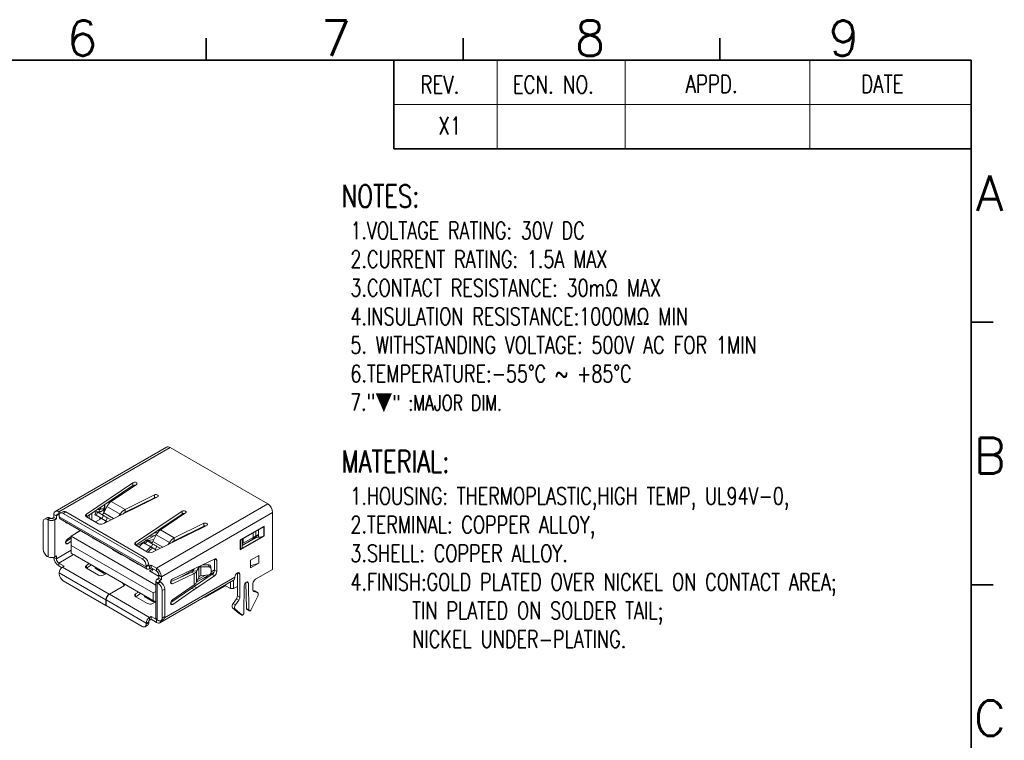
# Model space of a CAD drawing. Header units: millimetres. Extents: x -1657 to 8845, y -11980 to 3013.
# Tile 212 of 256: x 262 to 305, y 2312 to 2343. Entities that reach past the tile are written whole.
import ezdxf
from ezdxf.enums import TextEntityAlignment as Align

# ---------------------------------------------------------------- set-up
doc = ezdxf.new("R2010")
doc.units = ezdxf.units.MM
doc.layers.add('FMT', color=7, linetype='Continuous', lineweight=35)
doc.styles.add('english', font='romans.shx', dxfattribs={"width": 0.75, "height": 2.5})
doc.styles.add('SLDTEXTSTYLE0', font='txt', dxfattribs={"width": 0.75})

msp = doc.modelspace()

# ---------------------------------------------------------------- linework, layer by layer
at = {"color": 4, "lineweight": 15}
for p, q in [((268.619, 2324.1715), (263.8284, 2321.406)), ((268.769, 2324.1567), (263.9784, 2321.3911)), ((272.9763, 2321.7279), (268.769, 2324.1567)), ((265.1647, 2321.2887), (267.168, 2322.6395)), ((265.1723, 2321.1713), (267.168, 2322.5171)), ((267.3199, 2322.5644), (266.2376, 2321.8347)), ((267.168, 2322.5171), (267.168, 2322.6395)), ((267.2667, 2322.5286), (267.2667, 2322.5357)), ((268.2269, 2322.0282), (265.887, 2320.8717)), ((266.2588, 2321.8977), (266.2538, 2321.9006)), ((266.2587, 2321.9039), (266.2588, 2321.8977)), ((266.2588, 2321.8489), (266.2588, 2321.8977)), ((266.8327, 2321.4911), (268.0969, 2322.1159)), ((266.8327, 2321.3687), (268.0969, 2321.9934)), ((267.818, 2321.8261), (267.818, 2321.8556)), ((267.9787, 2321.935), (268.0062, 2321.9191)), ((268.0969, 2321.9934), (268.0969, 2322.1159)), ((265.624, 2321.476), (265.7003, 2321.4818)), ((265.7003, 2321.4818), (265.7391, 2321.3981)), ((265.774, 2321.5191), (265.7855, 2321.5848)), ((265.774, 2321.5191), (265.9234, 2321.5116)), ((266.0503, 2321.6162), (265.9121, 2321.3375)), ((265.9234, 2321.5116), (265.954, 2321.6867)), ((265.9234, 2321.5116), (265.9234, 2321.3604)), ((265.954, 2321.6867), (265.9378, 2321.6876)), ((265.9582, 2321.7), (265.9564, 2321.7001)), ((265.9619, 2321.6576), (265.9619, 2321.4847)), ((266.0503, 2321.6162), (266.62, 2321.2874)), ((266.1527, 2321.761), (266.1527, 2321.8325)), ((266.2376, 2321.8347), (266.8327, 2321.4911)), ((266.8327, 2321.3687), (266.8327, 2321.4911)), ((267.6621, 2321.7491), (267.6346, 2321.765)), ((268.1857, 2318.9623), (272.9763, 2321.7279)), ((263.4645, 2321.134), (263.3584, 2321.0728)), ((263.5895, 2321.1216), (263.4834, 2321.0604)), ((263.4834, 2321.0604), (263.5188, 2321.04)), ((263.5188, 2321.04), (263.6248, 2321.1012)), ((263.5188, 2321.04), (263.5188, 2319.4477)), ((263.5895, 2321.1216), (263.6248, 2321.1012)), ((263.6955, 2321.1012), (263.7663, 2321.142)), ((263.8016, 2321.04), (263.6955, 2321.1012)), ((263.7663, 2321.2686), (263.8723, 2321.2074)), ((263.7663, 2321.142), (263.7663, 2321.2686)), ((263.7663, 2321.142), (263.8723, 2321.0808)), ((263.8016, 2321.04), (263.8723, 2321.0808)), ((263.8016, 2321.04), (263.8016, 2319.4477)), ((263.8723, 2321.2074), (263.9784, 2321.2686)), ((263.8723, 2321.0808), (263.8723, 2321.2074)), ((264.0642, 2321.3416), (263.9784, 2321.3911)), ((263.9784, 2321.3911), (263.9784, 2321.2686)), ((263.9996, 2321.2564), (263.9784, 2321.2686)), ((263.9961, 2321.1768), (263.9961, 2321.2176)), ((267.7437, 2319.0133), (263.9961, 2321.1768)), ((264.0375, 2321.0852), (267.7852, 2318.9218)), ((264.1539, 2321.3933), (264.0478, 2321.3321)), ((264.2789, 2321.3809), (264.1728, 2321.3197)), ((267.5669, 2319.3603), (264.1728, 2321.3197)), ((267.673, 2319.4216), (264.2789, 2321.3809)), ((265.1647, 2321.2887), (265.1647, 2321.1761)), ((265.6833, 2320.8763), (265.1726, 2321.1712)), ((265.285, 2321.2473), (265.285, 2321.1063)), ((265.397, 2321.3229), (265.397, 2321.0416)), ((265.4792, 2321.3783), (265.5947, 2321.3871)), ((265.6026, 2321.4008), (265.5276, 2321.2709)), ((265.7496, 2321.1427), (265.5459, 2321.2603)), ((265.5565, 2320.9495), (265.8203, 2321.1018)), ((265.5825, 2321.2392), (265.6575, 2321.3691)), ((265.5825, 2321.2392), (265.8315, 2321.0954)), ((265.6226, 2321.3892), (265.7391, 2321.3981)), ((265.6575, 2321.3691), (265.9065, 2321.2253)), ((265.7391, 2321.3981), (265.7391, 2321.322)), ((265.7391, 2321.1487), (265.7391, 2321.055)), ((266.0658, 2320.9601), (265.7496, 2321.1427)), ((265.8315, 2321.0954), (265.9065, 2321.2253)), ((266.3352, 2321.0933), (265.9121, 2321.3375)), ((266.0064, 2320.9944), (266.0814, 2321.1243)), ((266.0814, 2321.1243), (266.2274, 2321.04)), ((266.5672, 2321.2079), (266.62, 2321.2874)), ((266.6698, 2321.2586), (266.62, 2321.2874)), ((269.2893, 2321.4149), (267.286, 2320.0641)), ((269.2893, 2321.2924), (267.2936, 2319.9467)), ((268.359, 2320.6101), (269.4412, 2321.3398)), ((273.1884, 2321.3605), (268.3978, 2318.5949)), ((269.0837, 2321.1538), (269.0837, 2321.0988)), ((269.2893, 2321.2924), (269.2893, 2321.4149)), ((273.1884, 2318.9108), (273.1884, 2321.3605)), ((263.3066, 2320.9583), (263.3066, 2319.7743)), ((264.5087, 2320.3447), (264.9145, 2320.5789)), ((264.8974, 2320.5888), (264.7123, 2320.4622)), ((266.0064, 2320.9944), (266.0658, 2320.9601)), ((268.0083, 2319.6471), (270.3482, 2320.8036)), ((268.359, 2320.6101), (268.954, 2320.2665)), ((268.4971, 2320.7583), (268.6004, 2320.7729)), ((270.2182, 2320.8913), (268.954, 2320.2665)), ((270.2182, 2320.7688), (268.954, 2320.144)), ((270.2182, 2320.7688), (270.2182, 2320.8913)), ((272.817, 2320.7582), (271.7921, 2320.1665)), ((272.5787, 2320.6206), (272.5787, 2320.2998)), ((272.817, 2320.3499), (272.817, 2320.7582)), ((264.2713, 2320.0893), (264.5087, 2320.2517)), ((264.5087, 2320.3229), (264.3496, 2320.2141)), ((264.5087, 2319.9365), (264.5087, 2320.3447)), ((264.5087, 2320.3447), (268.1624, 2318.2354)), ((265.4307, 2320.281), (265.4138, 2320.2712)), ((265.7956, 2320.0508), (265.4138, 2320.2712)), ((267.7239, 2320.1762), (267.6489, 2320.0463)), ((267.7523, 2320.1598), (268.1809, 2320.4072)), ((267.8468, 2320.1583), (268.0717, 2320.1901)), ((268.002, 2320.0687), (267.8468, 2320.1583)), ((267.8635, 2320.331), (268.1089, 2320.3657)), ((268.0334, 2320.1129), (268.1717, 2320.3916)), ((268.0681, 2320.469), (268.2372, 2320.4929)), ((268.1717, 2320.3916), (268.7413, 2320.0627)), ((268.954, 2320.2665), (268.954, 2320.144)), ((269.4376, 2320.3831), (269.4388, 2320.3832)), ((269.4382, 2320.3831), (269.4407, 2320.3846)), ((269.466, 2320.3675), (269.4388, 2320.3832)), ((269.4763, 2320.397), (269.5027, 2320.4122)), ((269.499, 2320.3839), (269.4763, 2320.397)), ((269.7908, 2320.5281), (269.7908, 2320.5576)), ((272.817, 2320.3499), (271.7921, 2319.7583)), ((271.7921, 2320.1665), (271.7921, 2319.7583)), ((271.88, 2319.9416), (272.5067, 2320.3035)), ((272.523, 2320.3026), (271.88, 2319.9314)), ((271.88, 2319.8807), (271.88, 2320.2173)), ((272.3435, 2320.2806), (271.9121, 2320.0316)), ((271.9121, 2320.0316), (271.9121, 2320.2358)), ((272.3435, 2320.4848), (272.3435, 2320.2806)), ((272.4626, 2320.3057), (272.4626, 2320.5536)), ((272.523, 2320.3026), (272.4626, 2320.3057)), ((272.5787, 2320.2998), (272.523, 2320.3026)), ((264.5087, 2319.7294), (263.8723, 2319.362)), ((264.3578, 2320.0146), (264.2692, 2320.0658)), ((264.3578, 2320.0146), (264.5087, 2320.1179)), ((268.0442, 2317.8954), (264.5087, 2319.9365)), ((264.5087, 2319.9365), (264.5087, 2319.6098)), ((265.7956, 2320.0508), (265.8125, 2320.0605)), ((266.3146, 2319.7707), (266.2977, 2319.761)), ((266.6795, 2319.5405), (266.2977, 2319.761)), ((267.286, 2320.0641), (267.286, 2319.9515)), ((267.2939, 2319.9465), (267.8047, 2319.6517)), ((267.3384, 2319.9209), (267.6955, 2320.127)), ((267.6672, 2320.0357), (267.8709, 2319.918)), ((267.7038, 2320.0146), (267.7788, 2320.1445)), ((267.9528, 2319.8708), (267.7038, 2320.0146)), ((268.0278, 2320.0007), (267.7788, 2320.1445)), ((268.1871, 2319.7355), (267.8709, 2319.918)), ((267.9528, 2319.8708), (268.0278, 2320.0007)), ((268.4565, 2319.8687), (268.0334, 2320.1129)), ((268.1278, 2319.7698), (268.2028, 2319.8997)), ((268.1871, 2319.7355), (268.1278, 2319.7698)), ((268.3488, 2319.8154), (268.2028, 2319.8997)), ((268.7413, 2320.0627), (268.6885, 2319.9833)), ((268.7413, 2320.0627), (268.7911, 2320.034)), ((268.8628, 2320.0732), (268.8734, 2320.0747)), ((263.5188, 2319.4477), (263.4834, 2319.4681)), ((263.7663, 2319.4315), (263.7663, 2319.4232)), ((263.7663, 2319.4232), (263.8723, 2319.362)), ((263.8723, 2319.4886), (263.8016, 2319.4477)), ((263.8723, 2319.4886), (263.8723, 2319.362)), ((263.9784, 2319.1783), (264.6173, 2319.5471)), ((264.5087, 2319.6098), (268.0442, 2317.5688)), ((264.5087, 2319.6098), (264.5087, 2319.6098)), ((268.1624, 2317.5005), (264.6855, 2319.5078)), ((266.6795, 2319.5405), (266.6964, 2319.5503)), ((267.0048, 2319.3528), (267.0217, 2319.3625)), ((267.3866, 2319.1323), (267.0048, 2319.3528)), ((267.5669, 2319.3603), (267.673, 2319.4216)), ((270.688, 2319.3516), (268.8833, 2318.5027)), ((270.7843, 2319.2852), (270.6782, 2319.3465)), ((270.6782, 2318.8757), (270.6782, 2319.3465)), ((272.2339, 2319.2988), (272.5874, 2319.5029)), ((272.2339, 2319.2988), (272.2339, 2318.9722)), ((272.5874, 2319.5029), (272.5874, 2319.1763)), ((263.9784, 2319.1783), (264.2082, 2319.0456)), ((263.9784, 2319.1783), (263.9784, 2319.0558)), ((263.9784, 2319.0558), (264.1057, 2318.9823)), ((264.2082, 2319.0456), (264.1375, 2319.0048)), ((264.1375, 2319.0048), (266.148, 2317.8441)), ((265.1647, 2319.0759), (265.2887, 2319.1595)), ((265.1647, 2319.0759), (265.1647, 2318.9632)), ((265.1723, 2318.9585), (265.3866, 2319.103)), ((265.6833, 2318.6635), (265.1726, 2318.9583)), ((265.5825, 2318.9389), (265.8315, 2318.7951)), ((265.5825, 2318.9389), (265.6575, 2318.8955)), ((265.6575, 2318.8955), (265.9065, 2318.7518)), ((267.4035, 2319.1421), (267.3866, 2319.1323)), ((267.8498, 2319.1154), (267.7437, 2319.0542)), ((267.7437, 2319.0133), (267.8498, 2319.0746)), ((267.7437, 2319.0542), (267.7437, 2319.0133)), ((267.8498, 2319.1154), (267.8498, 2319.0746)), ((267.8851, 2319.0541), (267.8498, 2319.0745)), ((267.8851, 2319.0541), (267.9559, 2319.095)), ((267.8851, 2318.9317), (267.8851, 2319.0541)), ((267.8851, 2318.9317), (267.9559, 2318.9725)), ((267.8887, 2318.8425), (268.0348, 2318.9269)), ((267.9559, 2319.095), (268.1857, 2318.9623)), ((267.9559, 2318.9725), (267.9559, 2319.095)), ((267.9559, 2318.9725), (268.1857, 2318.8398)), ((268.1857, 2318.8398), (268.1857, 2318.9623)), ((269.1546, 2318.5365), (269.8026, 2318.9106)), ((269.7691, 2318.8481), (269.8203, 2318.9435)), ((269.914, 2318.8257), (270.0056, 2318.9964)), ((270.0056, 2318.9964), (269.9508, 2319.0048)), ((270.0056, 2318.581), (270.0056, 2318.9964)), ((270.0935, 2319.0255), (270.0869, 2319.0689)), ((270.0935, 2319.0255), (270.4429, 2319.0167)), ((270.0935, 2318.6369), (270.0935, 2319.0255)), ((270.1732, 2319.1094), (270.4298, 2319.1029)), ((270.4298, 2319.1029), (270.4429, 2319.0167)), ((270.5325, 2318.9499), (270.5195, 2319.0361)), ((270.5333, 2318.9399), (270.5333, 2318.767)), ((270.5333, 2318.8016), (270.6782, 2318.8853)), ((270.6782, 2318.8757), (270.7843, 2318.8145)), ((270.7843, 2318.8145), (270.7843, 2319.2852)), ((272.2339, 2318.9722), (272.5874, 2319.1763)), ((272.5874, 2319.1763), (272.2339, 2319.0688)), ((272.446, 2318.4822), (273.1884, 2318.9108)), ((263.9961, 2318.7598), (266.0066, 2317.5992)), ((263.9961, 2318.719), (263.9961, 2318.7598)), ((265.8315, 2318.7951), (265.9065, 2318.7518)), ((266.0318, 2318.7305), (265.887, 2318.6589)), ((268.2705, 2318.6221), (267.8887, 2318.8425)), ((268.2917, 2318.5295), (268.221, 2318.4887)), ((268.221, 2318.4887), (268.3271, 2318.4275)), ((268.2917, 2318.6343), (268.2705, 2318.6221)), ((268.3978, 2318.5949), (268.2917, 2318.6561)), ((268.2917, 2318.6561), (268.2917, 2318.5295)), ((268.3978, 2318.4683), (268.2917, 2318.5295)), ((268.3978, 2318.4683), (268.3271, 2318.4275)), ((268.3978, 2318.5949), (268.3978, 2318.4683)), ((268.5335, 2316.8278), (271.5621, 2318.5762)), ((268.796, 2318.3678), (269.7044, 2318.7951)), ((268.8751, 2318.2939), (269.8104, 2318.7338)), ((269.8104, 2318.7338), (269.7044, 2318.7951)), ((269.914, 2318.8257), (269.7691, 2318.8481)), ((269.8104, 2318.2415), (269.8104, 2318.7338)), ((269.8136, 2318.1725), (270.5819, 2318.6982)), ((269.914, 2318.3567), (269.914, 2318.8257)), ((270.0056, 2318.581), (269.914, 2318.3567)), ((269.9155, 2318.3604), (270.656, 2318.7879)), ((269.9197, 2318.1113), (270.688, 2318.637)), ((269.9607, 2318.4711), (270.2914, 2318.6619)), ((270.4429, 2318.6811), (270.0935, 2318.6369)), ((270.1141, 2318.4751), (270.3482, 2318.5908)), ((270.688, 2318.637), (270.5819, 2318.6982)), ((271.6682, 2318.7599), (271.7742, 2318.6987)), ((271.6682, 2318.7599), (271.6682, 2317.7685)), ((271.7742, 2318.6987), (271.7742, 2317.7073)), ((264.1728, 2318.4128), (266.0066, 2317.3542)), ((266.148, 2317.8441), (266.8024, 2318.2219)), ((266.8145, 2318.2207), (266.1551, 2317.84)), ((266.8024, 2318.2219), (266.7025, 2318.3433)), ((266.7236, 2318.3312), (266.8145, 2318.2207)), ((266.8024, 2318.2219), (266.8024, 2318.2137)), ((268.1624, 2318.4071), (268.1624, 2316.8148)), ((268.221, 2318.3254), (268.3271, 2318.3867)), ((268.221, 2318.3254), (268.221, 2316.7332)), ((268.2564, 2318.305), (268.221, 2318.3254)), ((268.2564, 2318.305), (268.3624, 2318.3663)), ((268.3271, 2318.4275), (268.3271, 2318.3867)), ((268.3624, 2318.3663), (268.3271, 2318.3867)), ((268.3357, 2316.6121), (271.5, 2318.4388)), ((268.5392, 2318.0601), (268.4332, 2317.9988)), ((268.5392, 2318.0601), (268.5392, 2316.8761)), ((268.7951, 2318.3401), (268.8751, 2318.2939)), ((268.7968, 2317.4768), (269.7044, 2318.0978)), ((269.8104, 2318.2415), (268.8751, 2317.6016)), ((268.8833, 2317.4021), (269.8104, 2318.0365)), ((269.7044, 2318.0978), (269.8136, 2318.1725)), ((269.8104, 2318.0365), (269.7044, 2318.0978)), ((269.8104, 2318.0365), (269.9197, 2318.1113)), ((269.9197, 2318.1113), (269.8136, 2318.1725)), ((270.2716, 2317.6964), (271.1555, 2318.2067)), ((271.1555, 2318.2067), (271.1555, 2318.24)), ((271.3676, 2318.0842), (271.1555, 2318.2067)), ((271.3676, 2318.0842), (271.3676, 2318.3625)), ((271.5091, 2318.0842), (271.3676, 2318.0842)), ((271.5091, 2318.4448), (271.5091, 2318.0842)), ((271.5091, 2318.0842), (271.6682, 2318.1761)), ((271.9687, 2318.2085), (271.951, 2317.04)), ((272.0571, 2317.2237), (272.0398, 2318.3478)), ((272.0586, 2318.3606), (272.1455, 2318.3105)), ((272.1632, 2317.1625), (272.1455, 2318.3105)), ((272.3399, 2318.0338), (272.3399, 2318.2985)), ((266.0066, 2317.5992), (266.0139, 2317.6034)), ((266.148, 2317.8441), (266.148, 2317.8358)), ((267.8851, 2316.8413), (266.1551, 2317.84)), ((267.41, 2317.9349), (267.286, 2317.8513)), ((267.286, 2317.8513), (267.286, 2317.7386)), ((267.5079, 2317.8784), (267.2936, 2317.7339)), ((267.2939, 2317.7337), (267.8047, 2317.4389)), ((267.9528, 2317.5705), (267.7038, 2317.7142)), ((267.7038, 2317.7142), (267.7788, 2317.6709)), ((268.0278, 2317.5272), (267.7788, 2317.6709)), ((268.0442, 2317.8954), (268.1624, 2317.9637)), ((268.0442, 2317.5688), (268.0442, 2317.8954)), ((268.4332, 2317.9988), (268.4332, 2316.8149)), ((270.2428, 2317.7131), (270.2716, 2317.6964)), ((270.2716, 2317.6964), (270.2716, 2317.7298)), ((271.625, 2317.6449), (271.4816, 2317.4403)), ((271.731, 2317.5837), (271.625, 2317.6449)), ((271.6682, 2317.7685), (271.7742, 2317.7073)), ((272.2573, 2317.1793), (272.546, 2317.7564)), ((272.4205, 2317.9823), (272.3438, 2318.0032)), ((272.3606, 2317.9731), (272.3831, 2317.9601)), ((272.5265, 2317.9211), (272.3831, 2317.9601)), ((272.4205, 2317.9823), (272.5265, 2317.9211)), ((272.4326, 2317.9773), (272.4205, 2317.9823)), ((272.5387, 2317.916), (272.4326, 2317.9773)), ((266.0066, 2317.5992), (266.0066, 2317.3542)), ((266.0066, 2317.3542), (266.0137, 2317.3583)), ((267.7437, 2316.5964), (266.0137, 2317.5951)), ((266.0137, 2317.5951), (266.0137, 2317.3501)), ((267.5669, 2316.4535), (266.0137, 2317.3501)), ((267.9528, 2317.5705), (268.0278, 2317.5272)), ((268.0083, 2317.4343), (268.1532, 2317.5059)), ((268.1624, 2317.5006), (268.0442, 2317.5688)), ((268.7947, 2317.4533), (268.8833, 2317.4021)), ((271.4621, 2317.2532), (271.5682, 2317.1919)), ((271.4621, 2317.2532), (271.7507, 2317.0093)), ((271.4816, 2317.4403), (271.5876, 2317.379)), ((271.5682, 2317.1919), (271.8568, 2316.9481)), ((271.731, 2317.5837), (271.5876, 2317.379)), ((272.0571, 2317.2237), (272.1632, 2317.1625)), ((272.0726, 2317.1904), (272.1787, 2317.1292)), ((267.8851, 2316.8413), (267.9559, 2316.8821)), ((267.8851, 2316.8413), (267.8851, 2316.7188)), ((267.8851, 2316.7188), (267.9559, 2316.7597)), ((267.9559, 2316.8821), (268.1857, 2316.7495)), ((267.9559, 2316.8821), (267.9559, 2316.7597)), ((267.9559, 2316.7597), (268.1857, 2316.627)), ((268.3814, 2316.7004), (268.4874, 2316.7616)), ((268.4332, 2316.8149), (268.5392, 2316.8761)), ((271.7507, 2317.0093), (271.8568, 2316.9481)), ((271.7507, 2317.0093), (271.7544, 2317.0067)), ((271.7544, 2317.0067), (271.8605, 2316.9455)), ((267.6919, 2316.4411), (267.798, 2316.5023)), ((267.7437, 2316.5964), (267.8498, 2316.6576)), ((267.7437, 2316.5555), (267.8498, 2316.6168)), ((267.7437, 2316.5555), (267.7437, 2316.5964)), ((267.8498, 2316.6168), (267.8498, 2316.6576)), ((268.1929, 2316.7536), (268.1857, 2316.7495)), ((268.1857, 2316.7495), (268.1857, 2316.627)), ((268.221, 2316.7332), (268.2564, 2316.7128))]:
    msp.add_line(p, q, dxfattribs=at)
at = {"color": 4}
for p, q in [((272.817, 2320.7582), (271.7921, 2320.1665)), ((272.817, 2320.3499), (272.817, 2320.7582)), ((271.7921, 2319.7583), (272.817, 2320.3499)), ((271.7921, 2320.1665), (271.7921, 2319.7583)), ((272.3046, 2320.2582), (272.5756, 2320.4147))]:
    msp.add_line(p, q, dxfattribs=at)
at = {"color": 4, "lineweight": 15, "flags": 128}
for points in [[(268.769, 2324.1567), (268.7276, 2324.1759), (268.6879, 2324.1849), (268.6512, 2324.1834), (268.619, 2324.1715), (268.619, 2324.1715)], [(267.168, 2322.6395), (267.1986, 2322.6535), (267.2362, 2322.6595), (267.2749, 2322.6569), (267.309, 2322.6458), (267.3331, 2322.6281), (267.3436, 2322.6065), (267.339, 2322.5841), (267.3199, 2322.5644)], [(268.0969, 2322.1159), (268.1309, 2322.1269), (268.1696, 2322.1296), (268.2072, 2322.1235), (268.2379, 2322.1096), (268.257, 2322.09), (268.2616, 2322.0676), (268.251, 2322.0459), (268.2269, 2322.0282)], [(263.9784, 2321.3911), (263.937, 2321.4103), (263.8972, 2321.4193), (263.8605, 2321.4179), (263.8284, 2321.406), (263.802, 2321.3841), (263.7824, 2321.353), (263.7703, 2321.314), (263.7663, 2321.2686)], [(265.954, 2321.6867), (265.9556, 2321.6944), (265.9571, 2321.6989), (265.9585, 2321.7), (265.9596, 2321.6976), (265.9606, 2321.692), (265.9613, 2321.6833), (265.9618, 2321.6717), (265.9619, 2321.6576)], [(269.4412, 2321.3398), (269.4603, 2321.3595), (269.4649, 2321.3818), (269.4544, 2321.4035), (269.4303, 2321.4212), (269.3963, 2321.4323), (269.3575, 2321.4349), (269.3199, 2321.4288), (269.2893, 2321.4149)], [(263.4834, 2321.0604), (263.4489, 2321.0764), (263.4158, 2321.0839), (263.3852, 2321.0827), (263.3584, 2321.0728), (263.3364, 2321.0545), (263.3201, 2321.0287), (263.31, 2320.9962), (263.3066, 2320.9583)], [(263.9784, 2321.2686), (263.9577, 2321.2782), (263.9378, 2321.2827), (263.9195, 2321.282), (263.9034, 2321.276), (263.8902, 2321.2651), (263.8804, 2321.2496), (263.8744, 2321.2301), (263.8723, 2321.2074)], [(264.1728, 2321.3197), (264.1383, 2321.3357), (264.1052, 2321.3432), (264.0746, 2321.342), (264.0478, 2321.3321), (264.0259, 2321.3138), (264.0095, 2321.288), (263.9995, 2321.2555), (263.9961, 2321.2176)], [(265.1726, 2321.1712), (265.1547, 2321.1836), (265.1412, 2321.1977), (265.1324, 2321.213), (265.1287, 2321.229), (265.1303, 2321.2452), (265.1369, 2321.2608), (265.1486, 2321.2755), (265.1647, 2321.2887)], [(265.5459, 2321.2603), (265.5355, 2321.2663), (265.5293, 2321.2699), (265.5276, 2321.2709), (265.5304, 2321.2693), (265.5376, 2321.2651), (265.5489, 2321.2585), (265.5641, 2321.2498), (265.5825, 2321.2392)], [(265.8246, 2321.2726), (265.8444, 2321.2699), (265.8683, 2321.2811), (265.8923, 2321.3048), (265.9121, 2321.3375)], [(265.8315, 2321.0954), (265.8525, 2321.0833), (265.8753, 2321.0701), (265.8993, 2321.0563), (265.9235, 2321.0423), (265.9471, 2321.0287), (265.9693, 2321.0159), (265.9893, 2321.0043), (266.0064, 2320.9944)], [(265.9065, 2321.2253), (265.9275, 2321.2132), (265.9503, 2321.2), (265.9743, 2321.1862), (265.9985, 2321.1722), (266.0221, 2321.1586), (266.0443, 2321.1458), (266.0643, 2321.1342), (266.0814, 2321.1243)], [(266.8327, 2321.3687), (266.7587, 2321.3177), (266.7358, 2321.2913)], [(264.2696, 2320.9526), (264.2741, 2320.931), (264.291, 2320.9072), (264.3174, 2320.8986), (264.3496, 2320.9064)], [(270.3482, 2320.8036), (270.3724, 2320.8213), (270.3829, 2320.843), (270.3783, 2320.8654), (270.3592, 2320.885), (270.3285, 2320.8989), (270.2909, 2320.905), (270.2522, 2320.9023), (270.2182, 2320.8913)], [(264.3496, 2320.2141), (264.3174, 2320.1846), (264.291, 2320.1455), (264.2741, 2320.1023), (264.2693, 2320.0611), (264.2772, 2320.028), (264.2966, 2320.0076), (264.3248, 2320.003), (264.3578, 2320.0146)], [(267.7788, 2320.1445), (267.7604, 2320.1551), (267.7453, 2320.1638), (267.7339, 2320.1704), (267.7267, 2320.1745), (267.7239, 2320.1762), (267.7239, 2320.1762)], [(267.7819, 2320.1427), (267.791, 2320.1456), (267.8468, 2320.1583)], [(269.5221, 2320.4248), (269.5131, 2320.4186), (269.5027, 2320.4122)], [(267.2939, 2319.9465), (267.276, 2319.959), (267.2625, 2319.9731), (267.2537, 2319.9884), (267.2501, 2320.0044), (267.2516, 2320.0205), (267.2583, 2320.0362), (267.2699, 2320.0509), (267.286, 2320.0641)], [(267.7038, 2320.0146), (267.6854, 2320.0252), (267.6703, 2320.0339), (267.6589, 2320.0405), (267.6517, 2320.0446), (267.6489, 2320.0463), (267.6506, 2320.0453), (267.6568, 2320.0417), (267.6672, 2320.0357)], [(267.9459, 2320.048), (267.9657, 2320.0453), (267.9897, 2320.0565), (268.0136, 2320.0801), (268.0334, 2320.1129)], [(268.1278, 2319.7698), (268.1106, 2319.7797), (268.0906, 2319.7913), (268.0684, 2319.8041), (268.0448, 2319.8177), (268.0206, 2319.8317), (267.9967, 2319.8455), (267.9738, 2319.8587), (267.9528, 2319.8708)], [(268.2028, 2319.8997), (268.1856, 2319.9096), (268.1656, 2319.9212), (268.1434, 2319.934), (268.1198, 2319.9476), (268.0956, 2319.9616), (268.0717, 2319.9754), (268.0488, 2319.9886), (268.0278, 2320.0007)], [(268.954, 2320.144), (268.88, 2320.0931), (268.8572, 2320.0667)], [(270.688, 2319.3516), (270.7072, 2319.3586), (270.7255, 2319.3609), (270.7421, 2319.3586), (270.7566, 2319.3518), (270.7684, 2319.3405), (270.7771, 2319.3253), (270.7825, 2319.3067), (270.7843, 2319.2852)], [(265.1726, 2318.9583), (265.1547, 2318.9708), (265.1412, 2318.9849), (265.1324, 2319.0002), (265.1287, 2319.0162), (265.1303, 2319.0323), (265.1369, 2319.048), (265.1486, 2319.0627), (265.1647, 2319.0759)], [(267.7437, 2319.0133), (267.7464, 2318.983), (267.7545, 2318.957), (267.7676, 2318.9364), (267.7851, 2318.9218), (267.8066, 2318.9138), (267.831, 2318.9128), (267.8576, 2318.9189), (267.8851, 2318.9317)], [(267.8498, 2319.0746), (267.8505, 2319.067), (267.8525, 2319.0605), (267.8558, 2319.0553), (267.8601, 2319.0517), (267.8655, 2319.0497), (267.8716, 2319.0494), (267.8782, 2319.0509), (267.8851, 2319.0541)], [(268.221, 2318.3254), (268.1962, 2318.3429), (268.1777, 2318.3629), (268.1663, 2318.3846), (268.1624, 2318.4071), (268.1663, 2318.4296), (268.1777, 2318.4513), (268.1962, 2318.4712), (268.221, 2318.4887)], [(268.8833, 2318.5027), (268.8503, 2318.4764), (268.8221, 2318.4391), (268.8027, 2318.3963), (268.7948, 2318.3541), (268.7996, 2318.3185), (268.8164, 2318.2947), (268.8429, 2318.2861), (268.8751, 2318.2939)], [(269.7044, 2318.7951), (269.7441, 2318.8191), (269.7691, 2318.8481)], [(269.8104, 2318.7338), (269.874, 2318.7758), (269.914, 2318.8257)], [(270.3035, 2318.5687), (270.2909, 2318.5697), (270.2782, 2318.5698)], [(270.3482, 2318.5908), (270.3724, 2318.6085), (270.3829, 2318.6302), (270.3829, 2318.6302)], [(271.5621, 2318.5762), (271.5702, 2318.6277), (271.5932, 2318.6807), (271.6276, 2318.7272), (271.6682, 2318.7599), (271.7088, 2318.774), (271.7432, 2318.7673), (271.7662, 2318.7409), (271.7742, 2318.6987)], [(268.3271, 2318.3867), (268.3209, 2318.391), (268.3163, 2318.396), (268.3134, 2318.4014), (268.3124, 2318.4071), (268.3134, 2318.4127), (268.3163, 2318.4181), (268.3209, 2318.4231), (268.3271, 2318.4275)], [(269.914, 2318.3567), (269.874, 2318.2952), (269.8104, 2318.2415)], [(272.1455, 2318.3105), (272.1383, 2318.3449), (272.119, 2318.3663), (272.0905, 2318.3715), (272.0571, 2318.3598), (272.0236, 2318.3329), (271.9951, 2318.2947), (271.9759, 2318.2511), (271.9687, 2318.2085)], [(267.2939, 2317.7337), (267.276, 2317.7461), (267.2625, 2317.7603), (267.2537, 2317.7756), (267.2501, 2317.7916), (267.2516, 2317.8077), (267.2583, 2317.8234), (267.2699, 2317.8381), (267.286, 2317.8513)], [(272.546, 2317.7564), (272.5578, 2317.7839), (272.5657, 2317.8115), (272.5694, 2317.838), (272.5689, 2317.8624), (272.564, 2317.8837), (272.5551, 2317.901), (272.5424, 2317.9136), (272.5265, 2317.9211)], [(268.8751, 2317.6016), (268.8429, 2317.5721), (268.8164, 2317.533), (268.7996, 2317.4898), (268.7948, 2317.4486), (268.8027, 2317.4155), (268.8221, 2317.3951), (268.8503, 2317.3905), (268.8833, 2317.4021)], [(272.1632, 2317.1625), (272.1659, 2317.1457), (272.1733, 2317.1334), (272.1846, 2317.1267), (272.1989, 2317.1263), (272.2147, 2317.1321), (272.2307, 2317.1437), (272.2454, 2317.1599), (272.2573, 2317.1793)], [(268.2564, 2316.7128), (268.2909, 2316.6968), (268.324, 2316.6893), (268.3546, 2316.6905), (268.3814, 2316.7004), (268.4034, 2316.7186), (268.4197, 2316.7445), (268.4298, 2316.777), (268.4332, 2316.8149)], [(271.8568, 2316.9481), (271.8688, 2316.9425), (271.8834, 2316.9432), (271.8994, 2316.9501), (271.9153, 2316.9625), (271.9295, 2316.9795), (271.9409, 2316.9992), (271.9483, 2317.0201), (271.951, 2317.04)], [(267.5669, 2316.4535), (267.6014, 2316.4375), (267.6346, 2316.4299), (267.6652, 2316.4312), (267.6919, 2316.4411), (267.7139, 2316.4593), (267.7303, 2316.4852), (267.7403, 2316.5177), (267.7437, 2316.5555)], [(268.2137, 2316.7376), (268.2064, 2316.7399), (268.1857, 2316.7495)], [(268.3944, 2316.7079), (268.3937, 2316.7041), (268.3817, 2316.6651), (268.362, 2316.634), (268.3357, 2316.6121), (268.3035, 2316.6002), (268.2668, 2316.5988), (268.2271, 2316.6078), (268.1857, 2316.627)]]:
    msp.add_lwpolyline(points, dxfattribs=at)
at = {"color": 4, "lineweight": 15}
for centre, radius, start, end in [((267.2449, 2322.3811), 0.1563, 78.80647, 119.49818), ((268.1626, 2321.8443), 0.163, 83.09753, 113.79345), ((265.71, 2321.554), 0.0729, 262.3234, 331.38715), ((265.7486, 2321.5892), 0.1913, 267.14489, 336.06555), ((264.7802, 2321.4888), 1.1817, 357.41555, 359.7993), ((266.5695, 2321.3606), 0.5787, 124.99371, 153.78716), ((267.1171, 2320.9814), 0.5837, 119.15793, 148.39082), ((272.7203, 2321.3351), 0.4689, 3.09964, 56.90035), ((263.5163, 2321.0203), 0.125, 54.18594, 114.50363), ((263.6602, 2321.3188), 0.3126, 243.1039, 296.89614), ((263.6602, 2321.1709), 0.0782, 243.10372, 296.89628), ((264.0956, 2321.1667), 0.1, 174.18286, 234.50524), ((264.2058, 2321.2796), 0.125, 54.18595, 114.5036), ((200.3069, 2208.2073), 130.6763, 59.993726, 60.021521), ((269.3644, 2321.1677), 0.1456, 77.23197, 121.05933), ((265.7899, 2321.0873), 0.2364, 243.20805, 294.23223), ((266.5056, 2320.3484), 0.785, 126.74754, 135.05833), ((268.6908, 2320.136), 0.5787, 124.99364, 153.78723), ((270.2828, 2320.6276), 0.1553, 82.3169, 114.57405), ((269.2384, 2319.7568), 0.5837, 119.15786, 148.39089), ((269.4219, 2320.4873), 0.1055, 279.22658, 301.03462), ((272.4472, 2320.0833), 0.2229, 86.02027, 117.712), ((272.6096, 2320.7446), 0.4459, 266.0202, 297.71202), ((263.6968, 2319.7955), 0.3907, 183.09962, 236.90035), ((268.1391, 2319.3724), 0.856, 122.81775, 144.99793), ((268.4818, 2319.1672), 0.8884, 127.16335, 144.76982), ((268.3245, 2319.2782), 0.6227, 118.28482, 144.0492), ((271.7335, 2319.8931), 0.147, 293.50646, 355.1734), ((271.9609, 2319.9422), 0.1019, 118.62706, 142.55057), ((263.6602, 2319.7265), 0.3126, 243.1039, 296.89614), ((264.2344, 2319.4486), 0.4689, 183.09965, 236.90035), ((264.1064, 2319.3747), 0.2344, 183.09965, 236.90035), ((267.3536, 2319.033), 0.3907, 3.0996, 56.90037), ((267.4596, 2319.0943), 0.3907, 3.0996, 56.90037), ((267.9112, 2319.8627), 0.2364, 243.208, 294.23228), ((264.3082, 2318.7429), 0.3126, 123.09964, 176.90036), ((265.6406, 2319.0347), 0.1121, 187.24025, 238.77951), ((267.6542, 2319.1826), 0.466, 324.39252, 326.17304), ((267.9296, 2318.5695), 0.4689, 3.09964, 56.90035), ((270.0768, 2318.929), 0.098, 80.17874, 136.55243), ((270.4353, 2319.0167), 0.0864, 12.99905, 93.65347), ((270.449, 2318.9323), 0.0846, 5.19717, 94.16997), ((270.4419, 2318.889), 0.2367, 306.27206, 356.78377), ((264.3862, 2318.7401), 0.3907, 183.09962, 236.90035), ((265.7899, 2318.8745), 0.2364, 243.20805, 294.23223), ((265.8856, 2318.897), 0.1154, 242.0176, 291.97129), ((265.9606, 2318.8537), 0.1154, 242.01801, 291.97824), ((268.0576, 2318.6434), 0.2344, 3.09964, 56.90035), ((270.1015, 2318.5273), 0.1099, 94.19896, 150.78009), ((270.438, 2318.7768), 0.0958, 272.9341, 354.10213), ((270.548, 2318.8278), 0.2367, 306.27206, 356.78377), ((271.4128, 2318.561), 0.15, 305.4949, 5.81728), ((272.574, 2318.2858), 0.2344, 123.09967, 176.90031), ((268.043, 2317.9777), 0.3907, 3.0996, 56.90037), ((268.1491, 2318.0389), 0.3907, 3.0996, 56.90037), ((272.4077, 2318.024), 0.0685, 171.78366, 248.96833), ((266.3187, 2317.5823), 0.3126, 123.09964, 176.90036), ((266.3258, 2317.5782), 0.3126, 123.09964, 176.90036), ((267.765, 2317.8121), 0.1154, 188.03064, 237.98912), ((271.4418, 2317.7783), 0.2266, 323.93915, 357.52488), ((271.5479, 2317.7171), 0.2266, 323.93915, 357.52488), ((267.9112, 2317.6499), 0.2364, 243.208, 294.23228), ((268.0068, 2317.6688), 0.1121, 241.22688, 292.762), ((268.0818, 2317.6254), 0.1121, 241.22714, 292.7691), ((271.5936, 2317.334), 0.1544, 136.52612, 211.58819), ((271.6997, 2317.2728), 0.1544, 136.52612, 211.58819), ((272.0904, 2317.219), 0.0337, 171.983, 238.06523), ((268.0558, 2316.5795), 0.3126, 123.09964, 176.90036), ((268.262, 2316.8244), 0.1, 185.49855, 245.82145), ((268.4256, 2316.8586), 0.115, 302.54316, 8.76911), ((267.7362, 2316.5992), 0.115, 302.54316, 8.76911), ((267.9278, 2316.6534), 0.0781, 123.09979, 176.90036)]:
    msp.add_arc(centre, radius, start, end, dxfattribs=at)
for centre, major_axis, ratio, start_param, end_param in [((265.4758, 2320.4408), (0.0977, 0.2604), 0.4162454, 3.9401162, 4.0181003), ((265.7329, 2320.2924), (0.2022, 0.1944), 0.7043466, 4.2101381, 4.2881222), ((266.3597, 2319.9305), (0.0977, 0.2604), 0.4162454, 3.9401162, 4.0181003), ((264.5087, 2319.6098), (0.25, -0.1443), 0.0000704, 4.7124296, 5.4978278), ((266.6168, 2319.7821), (0.2022, 0.1944), 0.7043466, 4.2101381, 4.2881222), ((267.0668, 2319.5223), (0.0977, 0.2604), 0.4162454, 3.9401162, 4.0181003), ((267.3239, 2319.3739), (0.2022, 0.1944), 0.7043466, 4.2101381, 4.2881222), ((267.9507, 2319.0121), (0.0977, 0.2604), 0.4162454, 3.9401162, 4.4748703), ((268.2078, 2318.8636), (0.2022, 0.1944), 0.7043466, 4.2101381, 4.4616685)]:
    msp.add_ellipse(centre, major_axis=major_axis, ratio=ratio, start_param=start_param, end_param=end_param, dxfattribs=at)
at = {"layer": 'FMT'}
for p, q in [((270.3293, 2340.8236), (270.3293, 2341.7777)), ((281.3872, 2340.8236), (281.3872, 2341.7777)), ((292.4451, 2340.8236), (292.4451, 2341.7777)), ((204.8155, 2340.8236), (303.273, 2340.8236)), ((278.4103, 2340.8236), (278.4103, 2337.0074)), ((303.273, 2340.8236), (303.273, 2273.0863)), ((278.4103, 2337.0074), (287.3644, 2337.0074)), ((287.3644, 2337.0074), (303.273, 2337.0074)), ((304.2271, 2329.5468), (303.273, 2329.5468)), ((304.2271, 2318.2509), (303.273, 2318.2509))]:
    msp.add_line(p, q, dxfattribs=at)
at = {"layer": 'FMT', "color": 4, "lineweight": 15}
for p, q in [((282.8621, 2340.8236), (282.8621, 2337.0074)), ((288.3691, 2340.8236), (288.3691, 2337.0074)), ((296.3234, 2340.8236), (296.3234, 2337.0074)), ((278.4103, 2338.9155), (287.3644, 2338.9155)), ((287.3644, 2338.9155), (303.273, 2338.9155))]:
    msp.add_line(p, q, dxfattribs=at)

# ---------------------------------------------------------------- texts
at = {"color": 7, "insert": (276.1587, 2335.4549), "char_height": 0.7259946, "attachment_point": 1, "style": 'SLDTEXTSTYLE0'}
msp.add_mtext('{\\Fromans.shx|c0;\\H1.317x;NOTES:\\P\\H0.7727x; 1.VOLTAGE RATING: 30V DC\\P 2.CURRENT RATING: 1.5A MAX\\P 3.CONTACT RESISTANCE: 30m\\fGulim|b0|i0|c129|p49;Ω\\fSimSun|b0|i0|c134|p54; \\Fromans.shx|c0;MAX\\P 4.INSULATION RESISTANCE:1000M\\fGulim|b0|i0|c129|p49;Ω\\fSimSun|b0|i0|c134|p54; \\Fromans.shx|c0;MIN\\P 5. WITHSTANDING VOLTAGE: 500V AC FOR 1MIN\\P 6.TEMPERATURE:-55%%dC ~ +85%%dC\\P\\H0.9827x; 7."\\fSimSun|b0|i0|c134|p6;▼\\Fromans.shx|c0;\\H0.9118x;" :MAJOR DIM.\\Fromans.shx|c1;\\H0.7097x;\\P\\Fromans.shx|c0;\\H1.573x;\\P\\Fromans.shx|c1;\\H1.294x;MATERIAL\\Fromans.shx|c0;: \\P\\H0.7593x; \\H1.018x;1.HOUSING: THERMOPLASTIC,HIGH TEMP, UL94V-0,\\P 2.TERMINAL: COPPER ALLOY,\\P 3.SHELL: COPPER ALLOY.\\P 4.FINISH:GOLD PLATED OVER NICKEL ON CONTACT AREA;\\P        TIN PLATED ON SOLDER TAIL; \\P        NICKEL UNDER-PLATING.\\P }', dxfattribs=at)
at = {"layer": 'FMT', "style": 'english'}
for s, p in [('6', (264.9814, 2341.0144)), ('7', (275.9186, 2341.0144)), ('8', (286.8558, 2341.0144)), ('9', (297.793, 2341.0144))]:
    msp.add_text(s, height=1.5265, dxfattribs=at).set_placement(p, align=Align.CENTER)
at = {"layer": 'FMT', "color": 4, "lineweight": 15, "style": 'english', "width": 0.75}
for s, p in [('REV.', (279.5564, 2339.3924)), ('ECN. NO.', (283.5295, 2339.3924)), ('APPD.', (290.9797, 2339.4169)), ('DATE', (298.5403, 2339.4169)), ('X1', (280.3319, 2337.62))]:
    msp.add_text(s, height=0.76484, dxfattribs=at).set_placement(p)
at = {"layer": 'FMT', "style": 'english'}
for s, p in [('A', (304.0769, 2335.0993)), ('B', (304.0769, 2323.8034)), ('C', (304.0769, 2312.5075))]:
    msp.add_text(s, height=1.5265, dxfattribs=at).set_placement(p, align=Align.MIDDLE_CENTER)

doc.saveas('drawing.dxf')
